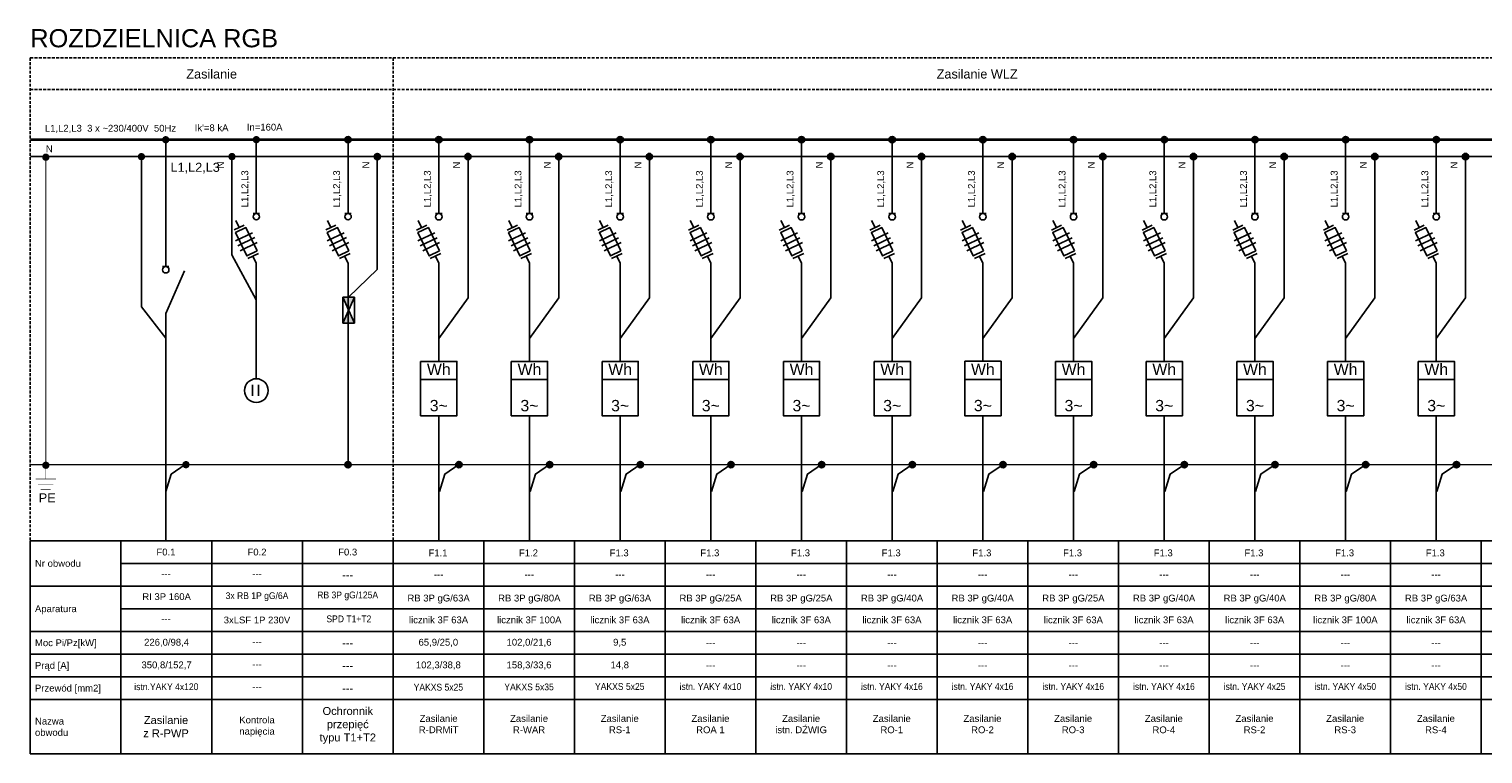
# Model space of a CAD drawing. Header units: millimetres. Extents: x 12 to 1213, y -1133 to 250.
# Tile 8 of 14: x 48 to 369, y 90 to 250. Entities that reach past the tile are written whole.
import ezdxf
from ezdxf.enums import TextEntityAlignment as Align

# ---------------------------------------------------------------- set-up
doc = ezdxf.new("R2010")
doc.units = ezdxf.units.MM
doc.linetypes.add('Aligning Line_4_', pattern=[6, 3, -3])
doc.linetypes.add('DASHED2', pattern=[9.525, 6.35, -3.175])
doc.layers.add('025', color=7, linetype='Continuous', lineweight=25)
doc.layers.add('Blok', color=7, linetype='Continuous')
doc.layers.add('XE_opisy', color=7, linetype='Continuous')
doc.layers.add('elektryka', color=7, linetype='Continuous', true_color=0x000000)
doc.styles.add('opis_el', font='arial.ttf')
doc.styles.get("Standard").update_dxf_attribs({"font": 'ARIAL.TTF'})
doc.styles.add('STYLE2', font='arial.ttf', dxfattribs={"height": 2.5})

# ---------------------------------------------------------------- blocks, each defined once
blk = doc.blocks.new('A$C022242BF')
at = {"layer": 'elektryka', "color": 7}
for p, q in [((-0.71, -12.55), (0.71, -12.55)), ((-2.66, -15.12), (-4.9, -16.19)), ((0.48, -21.35), (-1.88, -22.49))]:
    blk.add_line(p, q, dxfattribs=at)
at = {"layer": 'elektryka', "color": 7, "linetype": 'Continuous'}
for p, q in [((-3.78, -15.65), (-4.54, -14.08)), ((0, -23.53), (-0.76, -21.95))]:
    blk.add_line(p, q, dxfattribs=at)
at = {"layer": 'elektryka', "color": 2}
for p, q in [((-0.86, -16.79), (-4.59, -18.58)), ((-0.34, -17.88), (-4.07, -19.67)), ((0.19, -18.97), (-3.54, -20.76))]:
    blk.add_line(p, q, dxfattribs=at)
at = {"layer": 'elektryka', "color": 7, "linetype": 'Continuous'}
blk.add_lwpolyline([(0.17, -20.8), (-2.3, -15.65), (-4.59, -16.75), (-2.12, -21.9)], close=True, dxfattribs=at)
at = {"layer": 'elektryka', "color": 7}
blk.add_circle((0, -13.26), 0.71, dxfattribs=at)
blk = doc.blocks.new('G$C7582B798')
at = {"color": 0}
for points in [[(-4, 0), (4, 0), (4, -4), (-4, -4)], [(-4, -4), (4, -4), (4, -12), (-4, -12)]]:
    blk.add_lwpolyline(points, close=True, dxfattribs=at)
at = {"layer": '025', "color": 0, "ltscale": 10}
for s, p in [('Wh', (0, -3)), ('3~', (0, -11))]:
    blk.add_text(s, height=2.5, dxfattribs=at).set_placement(p, align=Align.CENTER)

msp = doc.modelspace()

# ---------------------------------------------------------------- hatches: boundary and pattern name
h = msp.add_hatch(color=256)
h.dxf.hatch_style = 1
edge = h.paths.add_edge_path()
edge.add_arc((118.37, 225.54), 0.7, 0, 360)
h = msp.add_hatch(color=256)
h.dxf.hatch_style = 1
edge = h.paths.add_edge_path()
edge.add_arc((138.38, 225.55), 0.7, 0, 360)
h = msp.add_hatch(color=256)
h.dxf.hatch_style = 1
edge = h.paths.add_edge_path()
edge.add_arc((158.38, 225.55), 0.7, 0, 360)
h = msp.add_hatch(color=256)
h.dxf.hatch_style = 1
edge = h.paths.add_edge_path()
edge.add_arc((178.38, 225.55), 0.7, 0, 360)
h = msp.add_hatch(color=256)
h.dxf.hatch_style = 1
edge = h.paths.add_edge_path()
edge.add_arc((198.38, 225.55), 0.7, 0, 360)
h = msp.add_hatch(color=256)
h.dxf.hatch_style = 1
edge = h.paths.add_edge_path()
edge.add_arc((218.38, 225.55), 0.7, 0, 360)
h = msp.add_hatch(color=256)
h.dxf.hatch_style = 1
edge = h.paths.add_edge_path()
edge.add_arc((238.38, 225.55), 0.7, 0, 360)
h = msp.add_hatch(color=256)
h.dxf.hatch_style = 1
edge = h.paths.add_edge_path()
edge.add_arc((258.38, 225.55), 0.7, 0, 360)
h = msp.add_hatch(color=256)
h.dxf.hatch_style = 1
edge = h.paths.add_edge_path()
edge.add_arc((278.38, 225.55), 0.7, 0, 360)
h = msp.add_hatch(color=256)
h.dxf.hatch_style = 1
edge = h.paths.add_edge_path()
edge.add_arc((298.38, 225.55), 0.7, 0, 360)
h = msp.add_hatch(color=256)
h.dxf.hatch_style = 1
edge = h.paths.add_edge_path()
edge.add_arc((318.38, 225.55), 0.7, 0, 360)
h = msp.add_hatch(color=256)
h.dxf.hatch_style = 1
edge = h.paths.add_edge_path()
edge.add_arc((338.38, 225.55), 0.7, 0, 360)
h = msp.add_hatch(color=256)
h.dxf.hatch_style = 1
edge = h.paths.add_edge_path()
edge.add_arc((358.38, 225.55), 0.7, 0, 360)
h = msp.add_hatch(color=256)
h.dxf.hatch_style = 1
edge = h.paths.add_edge_path()
edge.add_arc((124.82, 221.81), 0.7, 0, 360)
h = msp.add_hatch(color=256)
h.dxf.hatch_style = 1
edge = h.paths.add_edge_path()
edge.add_arc((144.83, 221.82), 0.7, 0, 360)
h = msp.add_hatch(color=256)
h.dxf.hatch_style = 1
edge = h.paths.add_edge_path()
edge.add_arc((164.83, 221.82), 0.7, 0, 360)
h = msp.add_hatch(color=256)
h.dxf.hatch_style = 1
edge = h.paths.add_edge_path()
edge.add_arc((184.83, 221.82), 0.7, 0, 360)
h = msp.add_hatch(color=256)
h.dxf.hatch_style = 1
edge = h.paths.add_edge_path()
edge.add_arc((204.83, 221.82), 0.7, 0, 360)
h = msp.add_hatch(color=256)
h.dxf.hatch_style = 1
edge = h.paths.add_edge_path()
edge.add_arc((224.83, 221.82), 0.7, 0, 360)
h = msp.add_hatch(color=256)
h.dxf.hatch_style = 1
edge = h.paths.add_edge_path()
edge.add_arc((244.83, 221.82), 0.7, 0, 360)
h = msp.add_hatch(color=256)
h.dxf.hatch_style = 1
edge = h.paths.add_edge_path()
edge.add_arc((264.83, 221.82), 0.7, 0, 360)
h = msp.add_hatch(color=256)
h.dxf.hatch_style = 1
edge = h.paths.add_edge_path()
edge.add_arc((284.83, 221.82), 0.7, 0, 360)
h = msp.add_hatch(color=256)
h.dxf.hatch_style = 1
edge = h.paths.add_edge_path()
edge.add_arc((304.83, 221.82), 0.7, 0, 360)
h = msp.add_hatch(color=256)
h.dxf.hatch_style = 1
edge = h.paths.add_edge_path()
edge.add_arc((324.83, 221.82), 0.7, 0, 360)
h = msp.add_hatch(color=256)
h.dxf.hatch_style = 1
edge = h.paths.add_edge_path()
edge.add_arc((344.83, 221.82), 0.7, 0, 360)
h = msp.add_hatch(color=256)
h.dxf.hatch_style = 1
edge = h.paths.add_edge_path()
edge.add_arc((364.83, 221.82), 0.7, 0, 360)
h = msp.add_hatch(color=256)
h.dxf.hatch_style = 1
edge = h.paths.add_edge_path()
edge.add_arc((118.37, 153.89), 0.7, 0, 360)
h = msp.add_hatch(color=256)
h.dxf.hatch_style = 1
edge = h.paths.add_edge_path()
edge.add_arc((142.82, 153.9), 0.7, 0, 360)
h = msp.add_hatch(color=256)
h.dxf.hatch_style = 1
edge = h.paths.add_edge_path()
edge.add_arc((162.82, 153.9), 0.7, 0, 360)
h = msp.add_hatch(color=256)
h.dxf.hatch_style = 1
edge = h.paths.add_edge_path()
edge.add_arc((182.82, 153.9), 0.7, 0, 360)
h = msp.add_hatch(color=256)
h.dxf.hatch_style = 1
edge = h.paths.add_edge_path()
edge.add_arc((202.82, 153.9), 0.7, 0, 360)
h = msp.add_hatch(color=256)
h.dxf.hatch_style = 1
edge = h.paths.add_edge_path()
edge.add_arc((222.82, 153.9), 0.7, 0, 360)
h = msp.add_hatch(color=256)
h.dxf.hatch_style = 1
edge = h.paths.add_edge_path()
edge.add_arc((242.82, 153.9), 0.7, 0, 360)
h = msp.add_hatch(color=256)
h.dxf.hatch_style = 1
edge = h.paths.add_edge_path()
edge.add_arc((262.82, 153.9), 0.7, 0, 360)
h = msp.add_hatch(color=256)
h.dxf.hatch_style = 1
edge = h.paths.add_edge_path()
edge.add_arc((282.82, 153.9), 0.7, 0, 360)
h = msp.add_hatch(color=256)
h.dxf.hatch_style = 1
edge = h.paths.add_edge_path()
edge.add_arc((302.82, 153.9), 0.7, 0, 360)
h = msp.add_hatch(color=256)
h.dxf.hatch_style = 1
edge = h.paths.add_edge_path()
edge.add_arc((322.82, 153.9), 0.7, 0, 360)
h = msp.add_hatch(color=256)
h.dxf.hatch_style = 1
edge = h.paths.add_edge_path()
edge.add_arc((342.82, 153.9), 0.7, 0, 360)
h = msp.add_hatch(color=256)
h.dxf.hatch_style = 1
edge = h.paths.add_edge_path()
edge.add_arc((362.82, 153.9), 0.7, 0, 360)
at = {"layer": 'elektryka', "linetype": 'Continuous'}
for points in [[(98.14, 224.73, 1), (98.14, 226.36, 1)], [(98.14, 224.74, 1), (98.14, 226.36, 1)], [(92.77, 221, 1), (92.77, 222.63, 1)]]:
    msp.add_hatch(color=7, dxfattribs=at).paths.add_polyline_path(points)
h = msp.add_hatch(color=7, dxfattribs=at)
h.paths.add_polyline_path([(118.49, 187.96), (119.76, 190.82), (117.22, 190.82)])
h.paths.add_polyline_path([(118.49, 187.96), (117.22, 185.11), (119.76, 185.11)])
at = {"layer": 'XE_opisy', "linetype": 'Continuous'}
for points in [[(78.16, 224.73, 1), (78.16, 226.35, 1)], [(72.8, 220.99, 1), (72.8, 222.62, 1)]]:
    msp.add_hatch(color=256, dxfattribs=at).paths.add_polyline_path(points)
at = {"layer": 'XE_opisy'}
for points in [[(51.72, 220.87, 1), (51.72, 222.49, 1)], [(51.72, 152.95, 1), (51.72, 154.57, 1)], [(82.62, 153.08, 1), (82.62, 154.71, 1)]]:
    msp.add_hatch(color=256, dxfattribs=at).paths.add_polyline_path(points)

# ---------------------------------------------------------------- linework, layer by layer
at = {"linetype": 'Continuous'}
msp.add_line((78.16, 137.13), (78.16, 187.23), dxfattribs=at)
for points in [[(138.38, 181.69), (144.83, 190.7), (144.83, 222.54)], [(158.38, 181.69), (164.83, 190.7), (164.83, 222.54)], [(178.38, 181.69), (184.83, 190.7), (184.83, 222.54)], [(198.38, 181.69), (204.83, 190.7), (204.83, 222.54)], [(218.38, 181.69), (224.83, 190.7), (224.83, 222.54)], [(238.38, 181.69), (244.83, 190.7), (244.83, 222.54)], [(258.38, 181.69), (264.83, 190.7), (264.83, 222.54)], [(278.38, 181.69), (284.83, 190.7), (284.83, 222.54)], [(298.38, 181.69), (304.83, 190.7), (304.83, 222.54)], [(318.38, 181.69), (324.83, 190.7), (324.83, 222.54)], [(338.38, 181.69), (344.83, 190.7), (344.83, 222.54)], [(358.38, 181.69), (364.83, 190.7), (364.83, 222.54)], [(118.37, 198.3), (118.37, 153.89)], [(198.38, 164.67), (198.38, 137.13)], [(218.38, 164.67), (218.38, 137.13)], [(238.38, 164.67), (238.38, 137.13)], [(258.38, 164.68), (258.38, 137.13)], [(278.38, 164.67), (278.38, 137.13)], [(298.38, 164.67), (298.38, 137.13)], [(318.38, 164.67), (318.38, 137.13)], [(338.38, 164.67), (338.38, 137.13)], [(358.38, 164.67), (358.38, 137.13)], [(138.51, 147.96), (139.69, 151.81), (142.82, 153.9)], [(158.51, 147.96), (159.69, 151.81), (162.82, 153.9)], [(178.51, 147.96), (179.69, 151.81), (182.82, 153.9)], [(198.51, 147.96), (199.69, 151.81), (202.82, 153.9)], [(218.51, 147.96), (219.69, 151.81), (222.82, 153.9)], [(238.51, 147.96), (239.69, 151.81), (242.82, 153.9)], [(258.51, 147.96), (259.69, 151.81), (262.82, 153.9)], [(278.51, 147.96), (279.69, 151.81), (282.82, 153.9)], [(298.51, 147.96), (299.69, 151.81), (302.82, 153.9)], [(318.51, 147.96), (319.69, 151.81), (322.82, 153.9)], [(338.51, 147.96), (339.69, 151.81), (342.82, 153.9)], [(358.51, 147.96), (359.69, 151.81), (362.82, 153.9)], [(48.29, 137.13), (48.29, 90.13)], [(48.29, 137.13), (552.84, 137.13)], [(68.29, 137.13), (68.29, 90.13)], [(88.29, 137.13), (88.29, 90.13)], [(108.29, 137.13), (108.29, 90.13)], [(128.29, 137.13), (128.29, 90.13)], [(148.29, 90.12), (148.29, 137.12)], [(168.29, 90.12), (168.29, 137.12)], [(188.29, 90.12), (188.29, 137.12)], [(208.29, 90.12), (208.29, 137.12)], [(228.29, 90.12), (228.29, 137.12)], [(248.29, 90.12), (248.29, 137.12)], [(268.29, 90.12), (268.29, 137.12)], [(288.29, 90.12), (288.29, 137.12)], [(308.29, 90.12), (308.29, 137.12)], [(328.29, 90.12), (328.29, 137.12)], [(348.29, 90.12), (348.29, 137.12)], [(368.29, 90.12), (368.29, 137.12)], [(68.29, 132.13), (552.84, 132.13)], [(48.29, 127.13), (552.84, 127.13)], [(68.29, 122.13), (552.84, 122.13)], [(48.29, 117.13), (552.84, 117.13)], [(48.29, 112.13), (552.84, 112.13)], [(48.29, 107.13), (552.84, 107.13)], [(48.29, 102.13), (552.84, 102.13)], [(48.29, 90.13), (552.84, 90.13)]]:
    msp.add_lwpolyline(points)
for centre in [(118.37, 225.54), (138.38, 225.55), (158.38, 225.55), (178.38, 225.55), (198.38, 225.55), (218.38, 225.55), (238.38, 225.55), (258.38, 225.55), (278.38, 225.55), (298.38, 225.55), (318.38, 225.55), (338.38, 225.55), (358.38, 225.55), (124.82, 221.81), (144.83, 221.82), (164.83, 221.82), (184.83, 221.82), (204.83, 221.82), (224.83, 221.82), (244.83, 221.82), (264.83, 221.82), (284.83, 221.82), (304.83, 221.82), (324.83, 221.82), (344.83, 221.82), (364.83, 221.82), (118.37, 153.89), (142.82, 153.9), (162.82, 153.9), (182.82, 153.9), (202.82, 153.9), (222.82, 153.9), (242.82, 153.9), (262.82, 153.9), (282.82, 153.9), (302.82, 153.9), (322.82, 153.9), (342.82, 153.9), (362.82, 153.9)]:
    msp.add_circle(centre, 0.7)
at = {"layer": 'Blok', "linetype": 'DASHED2', "ltscale": 0.1}
for p, q in [((48.29, 243.6), (552.84, 243.6)), ((48.29, 236.6), (552.84, 236.6))]:
    msp.add_line(p, q, dxfattribs=at)
at = {"layer": 'Blok'}
for points, const_width in [([(48.29, 225.56), (552.84, 225.56)], 0.55), ([(48.29, 221.83), (552.84, 221.83)], 0.4), ([(48.29, 153.91), (552.84, 153.91)], 0.25), ([(51.7, 153.91), (51.7, 150.74)], 0.1), ([(49.45, 150.74), (53.95, 150.74)], 0.1), ([(50.02, 149.59), (53.38, 149.59)], 0.1), ([(50.59, 148.45), (52.81, 148.45)], 0.1)]:
    msp.add_lwpolyline(points, dxfattribs=dict(at, const_width=const_width))
at = {"layer": 'Blok', "color": 40, "true_color": 0xf8d731, "const_width": 0.25}
msp.add_lwpolyline([(51.7, 155.88), (51.7, 221.83)], dxfattribs=at)
at = {"layer": 'Blok', "color": 94, "linetype": 'Aligning Line_4_', "const_width": 0.25}
msp.add_lwpolyline([(51.7, 153.91), (51.7, 221.83)], dxfattribs=at)
at = {"layer": 'elektryka', "color": 7, "linetype": 'Continuous'}
for p, q in [((98.14, 209.24), (98.14, 225.55)), ((118.37, 209.28), (118.37, 225.56)), ((138.38, 209.28), (138.38, 225.55)), ((158.38, 209.28), (158.38, 225.55)), ((178.38, 209.28), (178.38, 225.55)), ((198.38, 209.28), (198.38, 225.55)), ((218.38, 209.28), (218.38, 225.55)), ((238.38, 209.28), (238.38, 225.55)), ((258.38, 209.28), (258.38, 225.55)), ((278.38, 209.28), (278.38, 225.55)), ((298.38, 209.28), (298.38, 225.55)), ((318.38, 209.28), (318.38, 225.55)), ((338.38, 209.28), (338.38, 225.55)), ((358.38, 209.28), (358.38, 225.55)), ((92.77, 221.82), (92.77, 200.17)), ((98.14, 172.84), (98.14, 198.3)), ((138.38, 176.67), (138.38, 198.3)), ((158.38, 176.67), (158.38, 198.3)), ((178.38, 176.67), (178.38, 198.3)), ((198.38, 176.67), (198.38, 198.3)), ((218.38, 176.67), (218.38, 198.3)), ((238.38, 176.67), (238.38, 198.3)), ((258.38, 176.68), (258.38, 198.3)), ((278.38, 176.67), (278.38, 198.3)), ((298.38, 176.67), (298.38, 198.3)), ((318.38, 176.67), (318.38, 198.3)), ((338.38, 176.67), (338.38, 198.3)), ((358.38, 176.67), (358.38, 198.3)), ((117.22, 185.11), (119.76, 190.82)), ((119.76, 185.11), (117.22, 190.82)), ((117.22, 185.11), (117.22, 190.82)), ((117.22, 190.82), (119.76, 190.82)), ((119.76, 190.82), (119.76, 185.11)), ((119.76, 185.11), (117.22, 185.11)), ((138.38, 137.12), (138.38, 164.67)), ((158.38, 137.12), (158.38, 164.67)), ((178.38, 137.12), (178.38, 164.67))]:
    msp.add_line(p, q, dxfattribs=at)
at = {"layer": 'elektryka', "color": 7, "ltscale": 3}
for p, q in [((124.82, 221.81), (124.82, 196.96)), ((118.49, 190.82), (124.82, 196.96)), ((97.32, 171.53), (97.32, 169.07)), ((98.63, 171.53), (98.63, 169.07))]:
    msp.add_line(p, q, dxfattribs=at)
at = {"layer": 'elektryka', "color": 7}
msp.add_line((92.77, 200.17), (98.14, 190.25), dxfattribs=at)
at = {"layer": 'elektryka', "color": 7, "ltscale": 3}
msp.add_circle((98.14, 170.22), 2.62, dxfattribs=at)
at = {"layer": 'XE_opisy', "linetype": 'DASHED2', "ltscale": 0.1}
for p, q in [((48.29, 243.6), (48.29, 137.13)), ((128.29, 243.6), (128.29, 137.12))]:
    msp.add_line(p, q, dxfattribs=at)
at = {"layer": 'XE_opisy'}
for p, q in [((78.16, 197.58), (78.16, 225.54)), ((72.8, 221.81), (72.8, 188.69)), ((77.45, 197.58), (78.87, 197.58)), ((78.16, 187.25), (82.27, 196.6)), ((72.8, 188.69), (78.16, 181.79)), ((78.16, 147.96), (79.34, 151.82)), ((79.34, 151.82), (82.47, 153.91))]:
    msp.add_line(p, q, dxfattribs=at)
msp.add_circle((78.16, 196.87), 0.71, dxfattribs=at)

# ---------------------------------------------------------------- block references
for name, p in [('A$C022242BF', (98.14, 221.83)), ('A$C022242BF', (118.37, 221.83)), ('A$C022242BF', (138.38, 221.82)), ('A$C022242BF', (158.38, 221.82)), ('A$C022242BF', (178.38, 221.82)), ('A$C022242BF', (198.38, 221.82)), ('A$C022242BF', (218.38, 221.82)), ('A$C022242BF', (238.38, 221.82)), ('A$C022242BF', (258.38, 221.82)), ('A$C022242BF', (278.38, 221.82)), ('A$C022242BF', (298.38, 221.82)), ('A$C022242BF', (318.38, 221.82)), ('A$C022242BF', (338.38, 221.82)), ('A$C022242BF', (358.38, 221.82)), ('G$C7582B798', (138.38, 176.67)), ('G$C7582B798', (158.38, 176.67)), ('G$C7582B798', (178.38, 176.67)), ('G$C7582B798', (198.38, 176.67)), ('G$C7582B798', (218.38, 176.67)), ('G$C7582B798', (238.38, 176.67)), ('G$C7582B798', (258.38, 176.68)), ('G$C7582B798', (278.38, 176.67)), ('G$C7582B798', (298.38, 176.67)), ('G$C7582B798', (318.38, 176.67)), ('G$C7582B798', (338.38, 176.67)), ('G$C7582B798', (358.38, 176.67))]:
    msp.add_blockref(name, p)

# ---------------------------------------------------------------- texts
at = {"linetype": 'Continuous', "style": 'STYLE2'}
for s, p in [('F0.1', (78.21, 134.63)), ('F0.2', (98.29, 134.63)), ('F0.3', (118.29, 134.63))]:
    msp.add_text(s, height=1.5, dxfattribs=at).set_placement(p, align=Align.MIDDLE)
for p in [(98.29, 129.9), (98.29, 114.9), (98.29, 109.9), (98.29, 104.9)]:
    msp.add_text('---', height=1.5, dxfattribs=at).set_placement(p, align=Align.MIDDLE_CENTER)
msp.add_text('RI 3P 160A', height=1.5).set_placement((78.35, 124.8), align=Align.MIDDLE)
for s, width, heights, insert, char_height, attachment_point in [('\\pxqc;Zasilanie', 80, [6.8], (48.29, 240.01), 2, 4), ('\\pxqc;Zasilanie WLZ', 257.6592, [6.8], (128.29, 240.01), 2, 4), ("Ik'={\\C7;8 kA}", 39.1069, [0], (84.55, 228.92), 1.5, 1), ('\\pxqc;F1.1', 20, [0], (128.21, 135.2), 1.5, 1), ('\\pxqc;F1.2', 20, [0], (148.16, 135.2), 1.5, 1), ('\\pxqc;F1.3', 20, [0], (168.16, 135.2), 1.5, 1), ('\\pxqc;F1.3', 20, [0], (188.16, 135.2), 1.5, 1), ('\\pxqc;F1.3', 20, [0], (208.16, 135.2), 1.5, 1), ('\\pxqc;F1.3', 20, [0], (228.16, 135.2), 1.5, 1), ('\\pxqc;F1.3', 20, [0], (248.16, 135.2), 1.5, 1), ('\\pxqc;F1.3', 20, [0], (268.16, 135.2), 1.5, 1), ('\\pxqc;F1.3', 20, [0], (288.16, 135.2), 1.5, 1), ('\\pxqc;F1.3', 20, [0], (308.16, 135.2), 1.5, 1), ('\\pxqc;F1.3', 20, [0], (328.16, 135.2), 1.5, 1), ('\\pxqc;F1.3', 20, [0], (348.16, 135.2), 1.5, 1), ('\\pxqc;---', 20, [-1.75], (128.33, 130.45), 1.5, 1), ('\\pxqc;---', 20, [-1.75], (148.33, 130.45), 1.5, 1), ('\\pxqc;---', 20, [-1.75], (168.33, 130.45), 1.5, 1), ('\\pxqc;---', 20, [-1.75], (188.33, 130.45), 1.5, 1), ('\\pxqc;---', 20, [-1.75], (208.33, 130.45), 1.5, 1), ('\\pxqc;---', 20, [-1.75], (228.33, 130.45), 1.5, 1), ('\\pxqc;---', 20, [-1.75], (248.33, 130.45), 1.5, 1), ('\\pxqc;---', 20, [-1.75], (268.33, 130.45), 1.5, 1), ('\\pxqc;---', 20, [-1.75], (288.33, 130.45), 1.5, 1), ('\\pxqc;---', 20, [-1.75], (308.33, 130.45), 1.5, 1), ('\\pxqc;---', 20, [-1.75], (328.33, 130.45), 1.5, 1), ('\\pxqc;---', 20, [-1.75], (348.33, 130.45), 1.5, 1), ('\\pxqc;{\\W0.9;3x RB 1P gG/6A}', 20, [-2.29], (88.29, 125.76), 1.5, 1), ('\\pxqc;3xLSF 1P 230V', 20, [-1.81], (88.28, 120.4), 1.5, 1), ('\\pxqc;{\\W0.9;SPD T1+T2}', 20.5201, [0], (108.29, 120.65), 1.5, 1), ('\\pxqc;licznik 3F 63A', 20, [0], (128.33, 120.43), 1.5, 1), ('\\pxqc;licznik 3F 100A', 20, [0], (148.33, 120.43), 1.5, 1), ('\\pxqc;licznik 3F 63A', 20, [0], (168.33, 120.43), 1.5, 1), ('\\pxqc;licznik 3F 63A', 20, [0], (188.33, 120.43), 1.5, 1), ('\\pxqc;licznik 3F 63A', 20, [0], (208.33, 120.43), 1.5, 1), ('\\pxqc;licznik 3F 63A', 20, [0], (228.33, 120.43), 1.5, 1), ('\\pxqc;licznik 3F 63A', 20, [0], (248.33, 120.44), 1.5, 1), ('\\pxqc;licznik 3F 63A', 20, [0], (268.33, 120.43), 1.5, 1), ('\\pxqc;licznik 3F 63A', 20, [0], (288.33, 120.43), 1.5, 1), ('\\pxqc;licznik 3F 63A', 20, [0], (308.33, 120.43), 1.5, 1), ('\\pxqc;licznik 3F 100A', 20, [0], (328.33, 120.43), 1.5, 1), ('\\pxqc;licznik 3F 63A', 20, [0], (348.33, 120.43), 1.5, 1), ('\\pxqc;226,0/98,4', 20.0097, [0], (68.34, 115.5), 1.5, 1), ('\\pxqc;65,9/25,0', 20.0097, [0], (128.28, 115.5), 1.5, 1), ('\\pxqc;102,0/21,6', 20.0097, [0], (148.28, 115.5), 1.5, 1), ('\\pxqc;9,5', 20.0097, [0], (168.28, 115.5), 1.5, 1), ('\\pxqc;---', 20, [-1.75], (188.33, 115.43), 1.5, 1), ('\\pxqc;---', 20, [-1.75], (208.33, 115.43), 1.5, 1), ('\\pxqc;---', 20, [-1.75], (228.33, 115.43), 1.5, 1), ('\\pxqc;---', 20, [-1.75], (248.33, 115.43), 1.5, 1), ('\\pxqc;---', 20, [-1.75], (268.33, 115.43), 1.5, 1), ('\\pxqc;---', 20, [-1.75], (288.33, 115.43), 1.5, 1), ('\\pxqc;---', 20, [-1.75], (308.33, 115.43), 1.5, 1), ('\\pxqc;---', 20, [-1.75], (328.33, 115.43), 1.5, 1), ('\\pxqc;---', 20, [-1.75], (348.33, 115.43), 1.5, 1), ('\\pxqc;350,8/152,7', 20.0097, [0], (68.34, 110.5), 1.5, 1), ('\\pxqc;102,3/38,8', 20.0097, [0], (128.28, 110.5), 1.5, 1), ('\\pxqc;158,3/33,6', 20.0097, [0], (148.28, 110.5), 1.5, 1), ('\\pxqc;14,8', 20.0097, [0], (168.28, 110.5), 1.5, 1), ('\\pxqc;---', 20, [-1.75], (188.33, 110.43), 1.5, 1), ('\\pxqc;---', 20, [-1.75], (208.33, 110.43), 1.5, 1), ('\\pxqc;---', 20, [-1.75], (228.33, 110.43), 1.5, 1), ('\\pxqc;---', 20, [-1.75], (248.33, 110.43), 1.5, 1), ('\\pxqc;---', 20, [-1.75], (268.33, 110.43), 1.5, 1), ('\\pxqc;---', 20, [-1.75], (288.33, 110.43), 1.5, 1), ('\\pxqc;---', 20, [-1.75], (308.33, 110.43), 1.5, 1), ('\\pxqc;---', 20, [-1.75], (328.33, 110.43), 1.5, 1), ('\\pxqc;---', 20, [-1.75], (348.33, 110.43), 1.5, 1), ('\\pxqc;{\\Q1;\\W0.9;\\C251;istn. YAKY 4x10}', 20, [0], (188.29, 105.74), 1.5, 1), ('\\pxqc;{\\Q1;\\W0.9;\\C251;istn. YAKY 4x10}', 20, [0], (208.29, 105.74), 1.5, 1), ('\\pxqc;{\\Q1;\\W0.9;\\C251;istn. YAKY 4x16}', 20, [0], (228.29, 105.74), 1.5, 1), ('\\pxqc;{\\Q1;\\W0.9;\\C251;istn. YAKY 4x16}', 20, [0], (248.29, 105.74), 1.5, 1), ('\\pxqc;{\\Q1;\\W0.9;\\C251;istn. YAKY 4x16}', 20, [0], (268.29, 105.74), 1.5, 1), ('\\pxqc;{\\Q1;\\W0.9;\\C251;istn. YAKY 4x16}', 20, [0], (288.29, 105.74), 1.5, 1), ('\\pxqc;{\\Q1;\\W0.9;\\C251;istn. YAKY 4x25}', 20, [0], (308.29, 105.74), 1.5, 1), ('\\pxqc;{\\Q1;\\W0.9;\\C251;istn. YAKY 4x50}', 20, [0], (328.29, 105.74), 1.5, 1), ('\\pxqc;{\\Q1;\\W0.9;\\C251;istn. YAKY 4x50}', 20, [0], (348.29, 105.74), 1.5, 1), ('\\pxqc;{\\W0.9;\\C251;istn.YAKY 4x120}', 20, [0], (68.29, 105.69), 1.5, 1), ('\\pxqc;{\\W0.9;YAKXS 5x25}', 20, [0], (128.29, 105.58), 1.5, 1), ('\\pxqc;{\\W0.9;YAKXS 5x35}', 20, [0], (148.29, 105.64), 1.5, 1), ('\\pxqc;{\\W0.9;YAKXS 5x25}', 20, [0], (168.29, 105.74), 1.5, 1), ('\\pxqc;Zasilanie \\P{\\C7;R-DRMiT}', 20, [0], (128.34, 98.69), 1.5, 1), ('\\pxqc;Zasilanie \\PR-WAR', 20, [0], (148.29, 98.69), 1.5, 1), ('\\pxqc;Zasilanie \\PRS-1', 20, [0], (168.29, 98.69), 1.5, 1), ('\\pxqc;Zasilanie \\PROA 1', 20, [0], (188.29, 98.69), 1.5, 1), ('\\pxqc;Zasilanie \\Pistn. DŹWIG', 20, [0], (208.29, 98.69), 1.5, 1), ('\\pxqc;Zasilanie \\PRO-1', 20, [0], (228.29, 98.69), 1.5, 1), ('\\pxqc;Zasilanie \\PRO-2', 20, [0], (248.29, 98.69), 1.5, 1), ('\\pxqc;Zasilanie \\PRO-3', 20, [0], (268.29, 98.69), 1.5, 1), ('\\pxqc;Zasilanie \\PRO-4', 20, [0], (288.29, 98.69), 1.5, 1), ('\\pxqc;Zasilanie \\PRS-2', 20, [0], (308.29, 98.69), 1.5, 1), ('\\pxqc;Zasilanie \\PRS-3', 20, [0], (328.29, 98.69), 1.5, 1), ('\\pxqc;Zasilanie \\PRS-4', 20, [0], (348.29, 98.69), 1.5, 1)]:
    msp.add_mtext_dynamic_manual_height_columns(s, width=width, gutter_width=12.5, heights=heights, dxfattribs=dict(insert=insert, char_height=char_height, attachment_point=attachment_point))
at = {"char_height": 1.5, "attachment_point": 1, "rotation": 90}
for s, heights, insert in [('\\pxql;N', [-2], (89.49, 219.21)), ('\\pxql;L1,L2,L3', [-2.4], (94.85, 210.63)), ('\\pxql;L1,L2,L3', [-2.4], (115.09, 210.63)), ('\\pxql;N', [-2], (121.54, 219.21)), ('\\pxql;L1,L2,L3', [-2.4], (135.1, 210.62)), ('\\pxql;N', [-2], (141.55, 219.2)), ('\\pxql;L1,L2,L3', [-2.4], (155.1, 210.62)), ('\\pxql;N', [-2], (161.55, 219.2)), ('\\pxql;L1,L2,L3', [-2.4], (175.1, 210.62)), ('\\pxql;N', [-2], (181.55, 219.2)), ('\\pxql;L1,L2,L3', [-2.4], (195.1, 210.62)), ('\\pxql;N', [-2], (201.55, 219.2)), ('\\pxql;L1,L2,L3', [-2.4], (215.1, 210.62)), ('\\pxql;N', [-2], (221.55, 219.2)), ('\\pxql;L1,L2,L3', [-2.4], (235.1, 210.62)), ('\\pxql;N', [-2], (241.55, 219.2)), ('\\pxql;L1,L2,L3', [-2.4], (255.1, 210.62)), ('\\pxql;N', [-2], (261.55, 219.2)), ('\\pxql;L1,L2,L3', [-2.4], (275.1, 210.62)), ('\\pxql;N', [-2], (281.55, 219.2)), ('\\pxql;L1,L2,L3', [-2.4], (295.1, 210.62)), ('\\pxql;N', [-2], (301.55, 219.2)), ('\\pxql;L1,L2,L3', [-2.4], (315.1, 210.62)), ('\\pxql;N', [-2], (321.55, 219.2)), ('\\pxql;L1,L2,L3', [-2.4], (335.1, 210.62)), ('\\pxql;N', [-2], (341.55, 219.2)), ('\\pxql;L1,L2,L3', [-2.4], (355.1, 210.62)), ('\\pxql;N', [-2], (361.55, 219.2))]:
    msp.add_mtext_dynamic_manual_height_columns(s, width=11.1231, gutter_width=12.5, heights=heights, dxfattribs=dict(at, insert=insert))
at = {"char_height": 1.5, "width": 20, "attachment_point": 1}
for s, insert in [('\\pxqc;{\\W0.9;RB 3P gG/125A}', (108.29, 125.92)), ('\\pxqc;RB 3P gG/63A', (128.34, 125.23)), ('\\pxqc;RB 3P gG/80A', (148.34, 125.23)), ('\\pxqc;RB 3P gG/63A', (168.34, 125.23)), ('\\pxqc;RB 3P gG/25A', (188.34, 125.23)), ('\\pxqc;RB 3P gG/25A', (208.34, 125.23)), ('\\pxqc;RB 3P gG/40A', (228.34, 125.23)), ('\\pxqc;RB 3P gG/40A', (248.34, 125.23)), ('\\pxqc;RB 3P gG/25A', (268.34, 125.23)), ('\\pxqc;RB 3P gG/40A', (288.34, 125.23)), ('\\pxqc;RB 3P gG/40A', (308.34, 125.23)), ('\\pxqc;RB 3P gG/80A', (328.34, 125.23)), ('\\pxqc;RB 3P gG/63A', (348.34, 125.23))]:
    msp.add_mtext(s, dxfattribs=dict(at, insert=insert))
at = {"linetype": 'Continuous', "insert": (98.29, 96.13), "char_height": 1.5, "width": 20.0001, "attachment_point": 5, "style": 'STYLE2'}
msp.add_mtext('{\\fArial|b0|i0|c238|p34;Kontrola\\Pnapięcia}', dxfattribs=at)
at = {"layer": 'elektryka', "color": 7, "linetype": 'Continuous', "style": 'opis_el'}
msp.add_text('L1,L2,L3', height=2, dxfattribs=at).set_placement((79.21, 218.46))
at = {"layer": 'elektryka', "color": 7, "insert": (78.22, 96.13), "char_height": 1.75, "width": 20.0001, "attachment_point": 5, "style": 'opis_el'}
msp.add_mtext('Zasilanie\\Pz R-PWP', dxfattribs=at)
at = {"layer": 'XE_opisy', "linetype": 'Continuous'}
for s, height, style, p in [('L1,L2,L3  3 x ~230/400V  50Hz ', 1.5, 'opis_el', (51.5, 227.32)), ('In=160A', 1.5, 'opis_el', (96.05, 227.56)), ('N', 1.5, 'opis_el', (51.72, 222.79)), ('PE', 2, 'opis_el', (50.16, 145.58)), ('Nazwa', 1.5, 'STYLE2', (49.32, 96.6)), ('obwodu', 1.5, 'STYLE2', (49.32, 94.1))]:
    msp.add_text(s, height=height, dxfattribs=dict(at, style=style)).set_placement(p)
at = {"layer": 'XE_opisy', "linetype": 'Continuous', "style": 'STYLE2'}
for s, p in [('Nr obwodu', (49.32, 132.13)), ('Aparatura', (49.32, 122.13)), ('Moc Pi/Pz[kW]', (49.32, 114.63)), ('Prąd [A]', (49.32, 109.63)), ('Przewód [mm2]', (49.32, 104.63))]:
    msp.add_text(s, height=1.5, dxfattribs=at).set_placement(p, align=Align.MIDDLE_LEFT)
for p in [(78.21, 129.9), (78.21, 119.9)]:
    msp.add_text('---', height=1.5, dxfattribs=at).set_placement(p, align=Align.MIDDLE_CENTER)
at = {"layer": 'XE_opisy', "color": 7, "linetype": 'Continuous', "insert": (48.29, 245.86), "char_height": 4, "width": 381.5087, "attachment_point": 7, "style": 'STYLE2'}
msp.add_mtext('\\pxt12.75,13.5;{\\fArial|b0|i0|c238|p34;ROZDZIELNICA RGB}', dxfattribs=at)
at = {"layer": 'XE_opisy', "linetype": 'Continuous', "char_height": 1.75, "attachment_point": 1, "style": 'STYLE2'}
for s, heights, insert in [('\\pxqc;---', [-1.75], (108.31, 130.47)), ('\\pxqc;---', [-1.75], (108.31, 115.46)), ('\\pxqc;---', [-1.75], (108.31, 110.46)), ('\\pxqc;---', [-1.75], (108.31, 105.46)), ('\\pxqc;Ochronnik \\Pprzepięć\\Ptypu T1+T2', [0], (108.31, 100.46))]:
    msp.add_mtext_dynamic_manual_height_columns(s, width=20, gutter_width=12.5, heights=heights, dxfattribs=dict(at, insert=insert))

doc.saveas('drawing.dxf')
